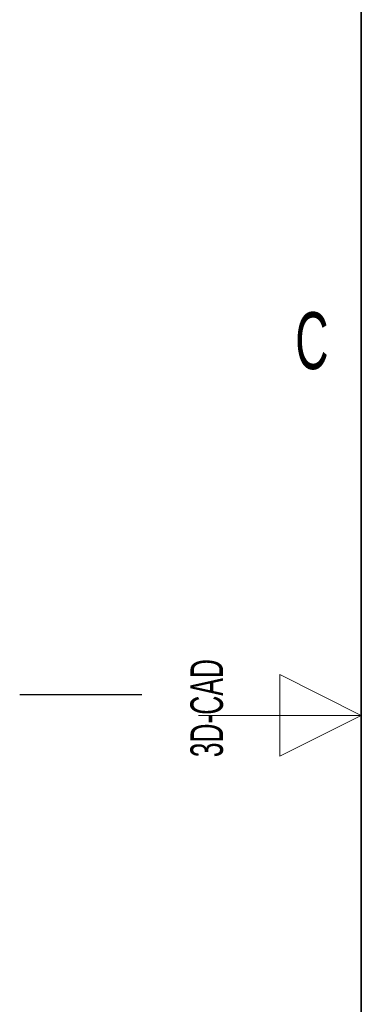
# Model space of a CAD drawing. Header units: millimetres. Extents: x 5 to 418, y 2 to 292.
# Tile 22 of 43: x 5 to 26, y 130 to 190. Entities that reach past the tile are written whole.
import ezdxf

# ---------------------------------------------------------------- set-up
doc = ezdxf.new("R2010")
doc.units = ezdxf.units.MM
doc.layers.add('SLD-0', color=7, linetype='Continuous')
doc.styles.add('SLDTEXTSTYLE0', font='TXT', dxfattribs={"width": 0.605})

msp = doc.modelspace()

# ---------------------------------------------------------------- linework, layer by layer
at = {"layer": 'SLD-0', "lineweight": 35}
msp.add_line((26, 282.5), (26, 12), dxfattribs=at)
at = {"layer": 'SLD-0', "lineweight": 18}
for p, q in [((26, 147.25), (21, 149.75)), ((21, 149.75), (21, 144.75)), ((16, 147.25), (26, 147.25)), ((21, 144.75), (26, 147.25))]:
    msp.add_line(p, q, dxfattribs=at)
at = {"layer": 'SLD-0'}
msp.add_line((12.5, 148.5), (5, 148.5), dxfattribs=at)

# ---------------------------------------------------------------- texts
at = {"layer": 'SLD-0', "insert": (22.96, 172.001), "char_height": 3.5, "attachment_point": 2, "style": 'SLDTEXTSTYLE0'}
msp.add_mtext('C', dxfattribs=at)
at = {"layer": 'SLD-0', "insert": (15.494, 144.681), "char_height": 2, "attachment_point": 1, "rotation": 90, "style": 'SLDTEXTSTYLE0'}
msp.add_mtext('3D-CAD', dxfattribs=at)

doc.saveas('drawing.dxf')
